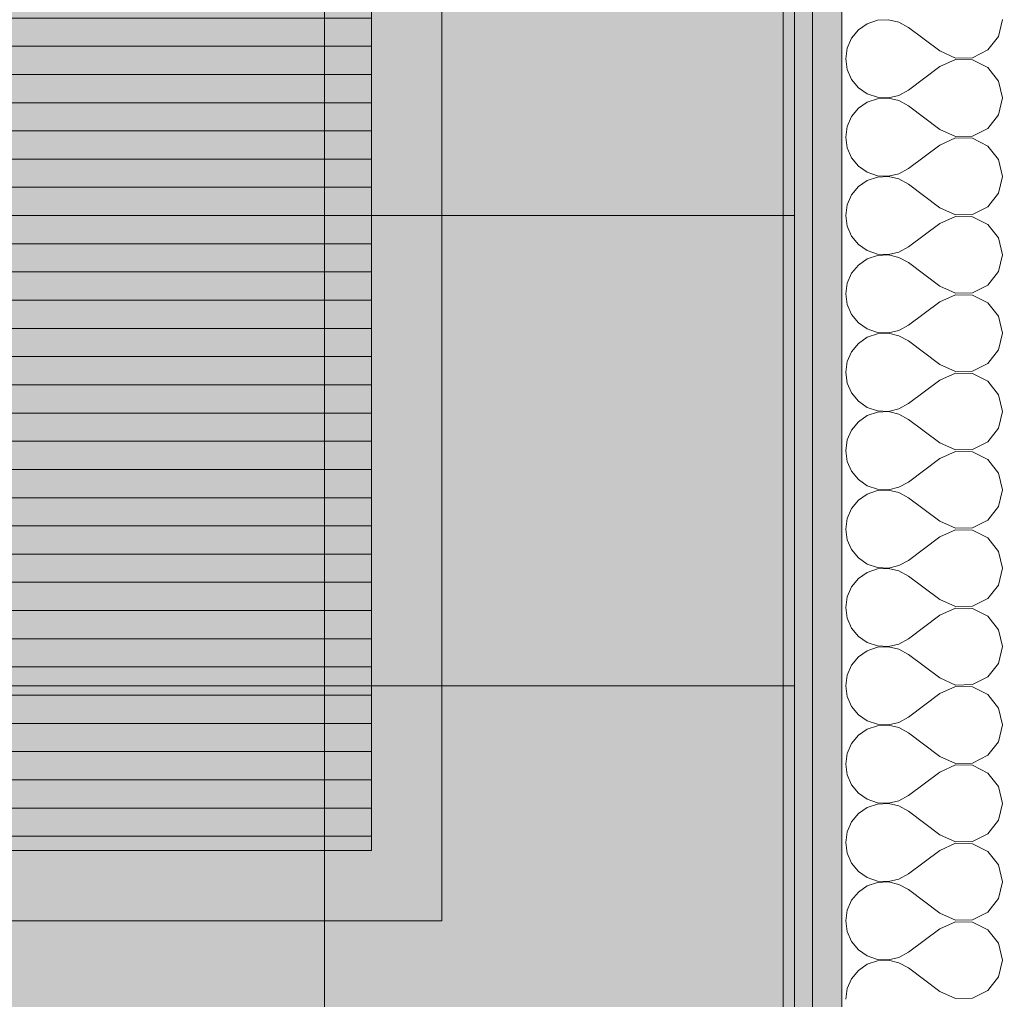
# Model space of a CAD drawing. Header units: millimetres. Extents: x -19885 to 4386, y -353 to 3827.
# Tile 32 of 59: x -9517 to -9098, y 867 to 1283. Entities that reach past the tile are written whole.
import ezdxf

# ---------------------------------------------------------------- set-up
doc = ezdxf.new("R2010")
doc.units = ezdxf.units.MM
doc.header["$MEASUREMENT"] = 0
doc.linetypes.add('Wipeout_Contour', pattern=[1000, 0, -1000])
doc.layers.add('0_Nr_pióra__101', color=252, linetype='Continuous', lineweight=5)
doc.layers.add('ROZBUDOWA_NOWE_DZIAŁOWE_Nr_pióra__47', color=7, linetype='Continuous', lineweight=15)
for name, color, linetype, lineweight, true_color in [('0_Nr_pióra__181', 7, 'Continuous', 0, 0xe8e8e8), ('PRZBUDOWA_W_KAN_OPIS_Nr_pióra__20', 7, 'Continuous', 13, 0xb00000), ('ROZBUDOWA_NOWE_DZIAŁOWE_Nr_pióra__24', 7, 'Continuous', 15, 0x029e21), ('ROZBUDOWA_NOWE_DZIAŁOWE_Nr_pióra__4', 7, 'Continuous', 13, 0x029e21), ('ROZBUDOWA_NOWE_DZIAŁOWE_Nr_pióra__67', 7, 'Continuous', 13, 0x6a6a6a)]:
    doc.layers.add(name, color=color, linetype=linetype, lineweight=lineweight, true_color=true_color)
doc.layers.add('PRZBUDOWA_W_KAN_OPIS', color=7, linetype='Continuous')
doc.styles.add('GENERATED_STYLE_2', font='txt')
doc.dimstyles.new('GENERATED_STYLE__1', dxfattribs={"dimtxt": 40, "dimasz": 28.5, "dimexe": 0.18, "dimexo": 0, "dimgap": 0.09, "dimtad": 1, "dimdec": 0, "dimlfac": 0.1, "dimzin": 0, "dimdsep": 46, "dimtxsty": 'GENERATED_STYLE_2', "dimblk": 'ARROWHEAD_6', "dimblk1": 'ARROWHEAD_6', "dimblk2": 'ARROWHEAD_6', "dimcen": 0.09, "dimclrd": 256, "dimclre": 256, "dimclrt": 256, "dimadec": 1, "dimazin": 0, "dimtfac": 1, "dimtdec": 4, "dimtmove": 0, "dimatfit": 3, "dimfxl": 0, "dimtolj": 1, "dimtzin": 0, "dimarcsym": 0})
doc.dimstyles.new('GENERATED_STYLE__2', dxfattribs={"dimtxt": 40, "dimasz": 28.5, "dimexe": 0.18, "dimexo": 0, "dimgap": 0.09, "dimtad": 1, "dimtih": 1, "dimtoh": 1, "dimdec": 0, "dimlfac": 0.1, "dimzin": 0, "dimdsep": 46, "dimtxsty": 'GENERATED_STYLE_2', "dimblk": 'ARROWHEAD_6', "dimblk1": 'ARROWHEAD_6', "dimblk2": 'ARROWHEAD_6', "dimcen": 0.09, "dimclrd": 256, "dimclre": 256, "dimclrt": 256, "dimadec": 1, "dimazin": 0, "dimtfac": 1, "dimtdec": 4, "dimtmove": 0, "dimatfit": 3, "dimfxl": 0, "dimtolj": 1, "dimtzin": 0, "dimarcsym": 0})
pattern_1 = [(0, (0, 0), (0, 15), [0, -15])]

# ---------------------------------------------------------------- blocks, each defined once
blk = doc.blocks.new('*X8')
at = {"layer": 'ROZBUDOWA_NOWE_DZIAŁOWE_Nr_pióra__4', "linetype": 'Continuous'}
for p, q in [((-9151.93, 1283.04), (-9156.29, 1281.57)), ((-9147.34, 1283.27), (-9151.93, 1283.04)), ((-9142.86, 1282.23), (-9147.34, 1283.27)), ((-9138.83, 1280), (-9142.86, 1282.23)), ((-9100.44, 1276.19), (-9098.83, 1283.33)), ((-9160.08, 1278.97), (-9163.01, 1275.43)), ((-9156.29, 1281.57), (-9160.08, 1278.97)), ((-9125.5, 1270), (-9138.83, 1280)), ((-9163.01, 1275.43), (-9164.87, 1271.22)), ((-9104.95, 1270.43), (-9100.44, 1276.19)), ((-9164.87, 1271.22), (-9165.5, 1266.67)), ((-9125.5, 1270), (-9118.82, 1267)), ((-9111.5, 1267.15), (-9104.95, 1270.43)), ((-9165.5, 1266.67), (-9164.87, 1262.11)), ((-9118.82, 1266.33), (-9125.5, 1263.33)), ((-9118.82, 1267), (-9111.5, 1267.15)), ((-9111.5, 1266.18), (-9118.82, 1266.33)), ((-9104.95, 1262.91), (-9111.5, 1266.18)), ((-9164.87, 1262.11), (-9163.01, 1257.9)), ((-9125.5, 1263.33), (-9138.83, 1253.33)), ((-9100.44, 1257.14), (-9104.95, 1262.91)), ((-9163.01, 1257.9), (-9160.08, 1254.36)), ((-9098.83, 1250), (-9100.44, 1257.14)), ((-9160.08, 1254.36), (-9156.29, 1251.76)), ((-9142.86, 1251.11), (-9138.83, 1253.33)), ((-9156.29, 1251.76), (-9151.93, 1250.29)), ((-9151.93, 1249.71), (-9156.29, 1248.24)), ((-9151.93, 1250.29), (-9147.34, 1250.07)), ((-9147.34, 1249.93), (-9151.93, 1249.71)), ((-9147.34, 1250.07), (-9142.86, 1251.11)), ((-9142.86, 1248.89), (-9147.34, 1249.93)), ((-9138.83, 1246.67), (-9142.86, 1248.89)), ((-9100.44, 1242.86), (-9098.83, 1250)), ((-9160.08, 1245.64), (-9163.01, 1242.1)), ((-9156.29, 1248.24), (-9160.08, 1245.64)), ((-9125.5, 1236.67), (-9138.83, 1246.67)), ((-9163.01, 1242.1), (-9164.87, 1237.89)), ((-9104.95, 1237.09), (-9100.44, 1242.86)), ((-9164.87, 1237.89), (-9165.5, 1233.33)), ((-9125.5, 1236.67), (-9118.82, 1233.67)), ((-9111.5, 1233.82), (-9104.95, 1237.09)), ((-9165.5, 1233.33), (-9164.87, 1228.78)), ((-9118.82, 1233), (-9125.5, 1230)), ((-9118.82, 1233.67), (-9111.5, 1233.82)), ((-9111.5, 1232.85), (-9118.82, 1233)), ((-9104.95, 1229.57), (-9111.5, 1232.85)), ((-9164.87, 1228.78), (-9163.01, 1224.57)), ((-9125.5, 1230), (-9138.83, 1220)), ((-9100.44, 1223.81), (-9104.95, 1229.57)), ((-9163.01, 1224.57), (-9160.08, 1221.03)), ((-9098.83, 1216.67), (-9100.44, 1223.81)), ((-9160.08, 1221.03), (-9156.29, 1218.43)), ((-9142.86, 1217.77), (-9138.83, 1220)), ((-9156.29, 1218.43), (-9151.93, 1216.96)), ((-9151.93, 1216.38), (-9156.29, 1214.91)), ((-9151.93, 1216.96), (-9147.34, 1216.73)), ((-9147.34, 1216.6), (-9151.93, 1216.38)), ((-9147.34, 1216.73), (-9142.86, 1217.77)), ((-9142.86, 1215.56), (-9147.34, 1216.6)), ((-9138.83, 1213.33), (-9142.86, 1215.56)), ((-9100.44, 1209.52), (-9098.83, 1216.67)), ((-9160.08, 1212.3), (-9163.01, 1208.76)), ((-9156.29, 1214.91), (-9160.08, 1212.3)), ((-9125.5, 1203.33), (-9138.83, 1213.33)), ((-9163.01, 1208.76), (-9164.87, 1204.55)), ((-9104.95, 1203.76), (-9100.44, 1209.52)), ((-9164.87, 1204.55), (-9165.5, 1200)), ((-9125.5, 1203.33), (-9118.82, 1200.33)), ((-9111.5, 1200.49), (-9104.95, 1203.76)), ((-9165.5, 1200), (-9164.87, 1195.45)), ((-9118.82, 1199.67), (-9125.5, 1196.67)), ((-9118.82, 1200.33), (-9111.5, 1200.49)), ((-9111.5, 1199.51), (-9118.82, 1199.67)), ((-9104.95, 1196.24), (-9111.5, 1199.51)), ((-9164.87, 1195.45), (-9163.01, 1191.24)), ((-9125.5, 1196.67), (-9138.83, 1186.67)), ((-9100.44, 1190.48), (-9104.95, 1196.24)), ((-9163.01, 1191.24), (-9160.08, 1187.7)), ((-9098.83, 1183.33), (-9100.44, 1190.48)), ((-9160.08, 1187.7), (-9156.29, 1185.09)), ((-9142.86, 1184.44), (-9138.83, 1186.67)), ((-9156.29, 1181.57), (-9160.08, 1178.97)), ((-9156.29, 1185.09), (-9151.93, 1183.62)), ((-9151.93, 1183.04), (-9156.29, 1181.57)), ((-9151.93, 1183.62), (-9147.34, 1183.4)), ((-9147.34, 1183.27), (-9151.93, 1183.04)), ((-9147.34, 1183.4), (-9142.86, 1184.44)), ((-9142.86, 1182.23), (-9147.34, 1183.27)), ((-9138.83, 1180), (-9142.86, 1182.23)), ((-9100.44, 1176.19), (-9098.83, 1183.33)), ((-9160.08, 1178.97), (-9163.01, 1175.43)), ((-9125.5, 1170), (-9138.83, 1180)), ((-9163.01, 1175.43), (-9164.87, 1171.22)), ((-9104.95, 1170.43), (-9100.44, 1176.19)), ((-9164.87, 1171.22), (-9165.5, 1166.67)), ((-9125.5, 1170), (-9118.82, 1167)), ((-9111.5, 1167.15), (-9104.95, 1170.43)), ((-9165.5, 1166.67), (-9164.87, 1162.11)), ((-9118.82, 1166.33), (-9125.5, 1163.33)), ((-9118.82, 1167), (-9111.5, 1167.15)), ((-9111.5, 1166.18), (-9118.82, 1166.33)), ((-9104.95, 1162.91), (-9111.5, 1166.18)), ((-9164.87, 1162.11), (-9163.01, 1157.9)), ((-9125.5, 1163.33), (-9138.83, 1153.33)), ((-9100.44, 1157.14), (-9104.95, 1162.91)), ((-9163.01, 1157.9), (-9160.08, 1154.36)), ((-9098.83, 1150), (-9100.44, 1157.14)), ((-9160.08, 1154.36), (-9156.29, 1151.76)), ((-9142.86, 1151.11), (-9138.83, 1153.33)), ((-9156.29, 1148.24), (-9160.08, 1145.64)), ((-9156.29, 1151.76), (-9151.93, 1150.29)), ((-9151.93, 1149.71), (-9156.29, 1148.24)), ((-9151.93, 1150.29), (-9147.34, 1150.07)), ((-9147.34, 1149.93), (-9151.93, 1149.71)), ((-9147.34, 1150.07), (-9142.86, 1151.11)), ((-9142.86, 1148.89), (-9147.34, 1149.93)), ((-9138.83, 1146.67), (-9142.86, 1148.89)), ((-9100.44, 1142.86), (-9098.83, 1150)), ((-9160.08, 1145.64), (-9163.01, 1142.1)), ((-9125.5, 1136.67), (-9138.83, 1146.67)), ((-9163.01, 1142.1), (-9164.87, 1137.89)), ((-9104.95, 1137.09), (-9100.44, 1142.86)), ((-9164.87, 1137.89), (-9165.5, 1133.33)), ((-9125.5, 1136.67), (-9118.82, 1133.67)), ((-9111.5, 1133.82), (-9104.95, 1137.09)), ((-9165.5, 1133.33), (-9164.87, 1128.78)), ((-9118.82, 1133), (-9125.5, 1130)), ((-9118.82, 1133.67), (-9111.5, 1133.82)), ((-9111.5, 1132.85), (-9118.82, 1133)), ((-9104.95, 1129.57), (-9111.5, 1132.85)), ((-9164.87, 1128.78), (-9163.01, 1124.57)), ((-9125.5, 1130), (-9138.83, 1120)), ((-9100.44, 1123.81), (-9104.95, 1129.57)), ((-9163.01, 1124.57), (-9160.08, 1121.03)), ((-9098.83, 1116.67), (-9100.44, 1123.81)), ((-9160.08, 1121.03), (-9156.29, 1118.43)), ((-9142.86, 1117.77), (-9138.83, 1120)), ((-9156.29, 1114.91), (-9160.08, 1112.3)), ((-9156.29, 1118.43), (-9151.93, 1116.96)), ((-9151.93, 1116.38), (-9156.29, 1114.91)), ((-9151.93, 1116.96), (-9147.34, 1116.73)), ((-9147.34, 1116.6), (-9151.93, 1116.38)), ((-9147.34, 1116.73), (-9142.86, 1117.77)), ((-9142.86, 1115.56), (-9147.34, 1116.6)), ((-9138.83, 1113.33), (-9142.86, 1115.56)), ((-9100.44, 1109.52), (-9098.83, 1116.67)), ((-9160.08, 1112.3), (-9163.01, 1108.76)), ((-9125.5, 1103.33), (-9138.83, 1113.33)), ((-9163.01, 1108.76), (-9164.87, 1104.55)), ((-9104.95, 1103.76), (-9100.44, 1109.52)), ((-9164.87, 1104.55), (-9165.5, 1100)), ((-9125.5, 1103.33), (-9118.82, 1100.33)), ((-9111.5, 1100.49), (-9104.95, 1103.76)), ((-9165.5, 1100), (-9164.87, 1095.45)), ((-9118.82, 1099.67), (-9125.5, 1096.67)), ((-9118.82, 1100.33), (-9111.5, 1100.49)), ((-9111.5, 1099.51), (-9118.82, 1099.67)), ((-9104.95, 1096.24), (-9111.5, 1099.51)), ((-9164.87, 1095.45), (-9163.01, 1091.24)), ((-9125.5, 1096.67), (-9138.83, 1086.67)), ((-9100.44, 1090.48), (-9104.95, 1096.24)), ((-9163.01, 1091.24), (-9160.08, 1087.7)), ((-9098.83, 1083.33), (-9100.44, 1090.48)), ((-9160.08, 1087.7), (-9156.29, 1085.09)), ((-9142.86, 1084.44), (-9138.83, 1086.67)), ((-9156.29, 1081.57), (-9160.08, 1078.97)), ((-9156.29, 1085.09), (-9151.93, 1083.62)), ((-9151.93, 1083.04), (-9156.29, 1081.57)), ((-9151.93, 1083.62), (-9147.34, 1083.4)), ((-9147.34, 1083.27), (-9151.93, 1083.04)), ((-9147.34, 1083.4), (-9142.86, 1084.44)), ((-9142.86, 1082.23), (-9147.34, 1083.27)), ((-9138.83, 1080), (-9142.86, 1082.23)), ((-9100.44, 1076.19), (-9098.83, 1083.33)), ((-9160.08, 1078.97), (-9163.01, 1075.43)), ((-9125.5, 1070), (-9138.83, 1080)), ((-9163.01, 1075.43), (-9164.87, 1071.22)), ((-9104.95, 1070.43), (-9100.44, 1076.19)), ((-9164.87, 1071.22), (-9165.5, 1066.67)), ((-9125.5, 1070), (-9118.82, 1067)), ((-9111.5, 1067.15), (-9104.95, 1070.43)), ((-9165.5, 1066.67), (-9164.87, 1062.11)), ((-9118.82, 1066.33), (-9125.5, 1063.33)), ((-9118.82, 1067), (-9111.5, 1067.15)), ((-9111.5, 1066.18), (-9118.82, 1066.33)), ((-9104.95, 1062.91), (-9111.5, 1066.18)), ((-9164.87, 1062.11), (-9163.01, 1057.9)), ((-9125.5, 1063.33), (-9138.83, 1053.33)), ((-9100.44, 1057.14), (-9104.95, 1062.91)), ((-9163.01, 1057.9), (-9160.08, 1054.36)), ((-9098.83, 1050), (-9100.44, 1057.14)), ((-9160.08, 1054.36), (-9156.29, 1051.76)), ((-9156.29, 1051.76), (-9151.93, 1050.29)), ((-9142.86, 1051.11), (-9138.83, 1053.33)), ((-9156.29, 1048.24), (-9160.08, 1045.64)), ((-9151.93, 1049.71), (-9156.29, 1048.24)), ((-9151.93, 1050.29), (-9147.34, 1050.07)), ((-9147.34, 1049.93), (-9151.93, 1049.71)), ((-9147.34, 1050.07), (-9142.86, 1051.11)), ((-9142.86, 1048.89), (-9147.34, 1049.93)), ((-9138.83, 1046.67), (-9142.86, 1048.89)), ((-9100.44, 1042.86), (-9098.83, 1050)), ((-9160.08, 1045.64), (-9163.01, 1042.1)), ((-9125.5, 1036.67), (-9138.83, 1046.67)), ((-9163.01, 1042.1), (-9164.87, 1037.89)), ((-9104.95, 1037.09), (-9100.44, 1042.86)), ((-9164.87, 1037.89), (-9165.5, 1033.33)), ((-9125.5, 1036.67), (-9118.82, 1033.67)), ((-9111.5, 1033.82), (-9104.95, 1037.09)), ((-9165.5, 1033.33), (-9164.87, 1028.78)), ((-9118.82, 1033), (-9125.5, 1030)), ((-9118.82, 1033.67), (-9111.5, 1033.82)), ((-9111.5, 1032.85), (-9118.82, 1033)), ((-9104.95, 1029.57), (-9111.5, 1032.85)), ((-9164.87, 1028.78), (-9163.01, 1024.57)), ((-9125.5, 1030), (-9138.83, 1020)), ((-9100.44, 1023.81), (-9104.95, 1029.57)), ((-9163.01, 1024.57), (-9160.08, 1021.03)), ((-9098.83, 1016.67), (-9100.44, 1023.81)), ((-9160.08, 1021.03), (-9156.29, 1018.43)), ((-9156.29, 1018.43), (-9151.93, 1016.96)), ((-9142.86, 1017.77), (-9138.83, 1020)), ((-9156.29, 1014.91), (-9160.08, 1012.3)), ((-9151.93, 1016.38), (-9156.29, 1014.91)), ((-9151.93, 1016.96), (-9147.34, 1016.73)), ((-9147.34, 1016.6), (-9151.93, 1016.38)), ((-9147.34, 1016.73), (-9142.86, 1017.77)), ((-9142.86, 1015.56), (-9147.34, 1016.6)), ((-9138.83, 1013.33), (-9142.86, 1015.56)), ((-9100.44, 1009.52), (-9098.83, 1016.67)), ((-9160.08, 1012.3), (-9163.01, 1008.76)), ((-9125.5, 1003.33), (-9138.83, 1013.33)), ((-9163.01, 1008.76), (-9164.87, 1004.55)), ((-9104.95, 1003.76), (-9100.44, 1009.52)), ((-9164.87, 1004.55), (-9165.5, 1000)), ((-9125.5, 1003.33), (-9118.82, 1000.33)), ((-9111.5, 1000.49), (-9104.95, 1003.76)), ((-9165.5, 1000), (-9164.87, 995.45)), ((-9118.82, 999.67), (-9125.5, 996.67)), ((-9118.82, 1000.33), (-9111.5, 1000.49)), ((-9111.5, 999.51), (-9118.82, 999.67)), ((-9104.95, 996.24), (-9111.5, 999.51)), ((-9164.87, 995.45), (-9163.01, 991.24)), ((-9125.5, 996.67), (-9138.83, 986.67)), ((-9100.44, 990.48), (-9104.95, 996.24)), ((-9163.01, 991.24), (-9160.08, 987.7)), ((-9098.83, 983.33), (-9100.44, 990.48)), ((-9160.08, 987.7), (-9156.29, 985.09)), ((-9156.29, 985.09), (-9151.93, 983.62)), ((-9142.86, 984.44), (-9138.83, 986.67)), ((-9156.29, 981.57), (-9160.08, 978.97)), ((-9151.93, 983.04), (-9156.29, 981.57)), ((-9151.93, 983.62), (-9147.34, 983.4)), ((-9147.34, 983.27), (-9151.93, 983.04)), ((-9147.34, 983.4), (-9142.86, 984.44)), ((-9142.86, 982.23), (-9147.34, 983.27)), ((-9138.83, 980), (-9142.86, 982.23)), ((-9100.44, 976.19), (-9098.83, 983.33)), ((-9160.08, 978.97), (-9163.01, 975.43)), ((-9125.5, 970), (-9138.83, 980)), ((-9163.01, 975.43), (-9164.87, 971.22)), ((-9104.95, 970.43), (-9100.44, 976.19)), ((-9164.87, 971.22), (-9165.5, 966.67)), ((-9125.5, 970), (-9118.82, 967)), ((-9111.5, 967.15), (-9104.95, 970.43)), ((-9165.5, 966.67), (-9164.87, 962.11)), ((-9118.82, 966.33), (-9125.5, 963.33)), ((-9118.82, 967), (-9111.5, 967.15)), ((-9111.5, 966.18), (-9118.82, 966.33)), ((-9104.95, 962.91), (-9111.5, 966.18)), ((-9164.87, 962.11), (-9163.01, 957.9)), ((-9125.5, 963.33), (-9138.83, 953.33)), ((-9100.44, 957.14), (-9104.95, 962.91)), ((-9163.01, 957.9), (-9160.08, 954.36)), ((-9098.83, 950), (-9100.44, 957.14)), ((-9160.08, 954.36), (-9156.29, 951.76)), ((-9156.29, 951.76), (-9151.93, 950.29)), ((-9147.34, 950.07), (-9142.86, 951.11)), ((-9142.86, 951.11), (-9138.83, 953.33)), ((-9156.29, 948.24), (-9160.08, 945.64)), ((-9151.93, 949.71), (-9156.29, 948.24)), ((-9151.93, 950.29), (-9147.34, 950.07)), ((-9147.34, 949.93), (-9151.93, 949.71)), ((-9142.86, 948.89), (-9147.34, 949.93)), ((-9138.83, 946.67), (-9142.86, 948.89)), ((-9100.44, 942.86), (-9098.83, 950)), ((-9160.08, 945.64), (-9163.01, 942.1)), ((-9125.5, 936.67), (-9138.83, 946.67)), ((-9104.95, 937.09), (-9100.44, 942.86)), ((-9163.01, 942.1), (-9164.87, 937.89)), ((-9164.87, 937.89), (-9165.5, 933.33)), ((-9125.5, 936.67), (-9118.82, 933.67)), ((-9111.5, 933.82), (-9104.95, 937.09)), ((-9165.5, 933.33), (-9164.87, 928.78)), ((-9118.82, 933), (-9125.5, 930)), ((-9118.82, 933.67), (-9111.5, 933.82)), ((-9111.5, 932.85), (-9118.82, 933)), ((-9104.95, 929.57), (-9111.5, 932.85)), ((-9164.87, 928.78), (-9163.01, 924.57)), ((-9125.5, 930), (-9138.83, 920)), ((-9100.44, 923.81), (-9104.95, 929.57)), ((-9163.01, 924.57), (-9160.08, 921.03)), ((-9098.83, 916.67), (-9100.44, 923.81)), ((-9160.08, 921.03), (-9156.29, 918.43)), ((-9156.29, 918.43), (-9151.93, 916.96)), ((-9147.34, 916.73), (-9142.86, 917.77)), ((-9142.86, 917.77), (-9138.83, 920)), ((-9156.29, 914.91), (-9160.08, 912.3)), ((-9151.93, 916.38), (-9156.29, 914.91)), ((-9151.93, 916.96), (-9147.34, 916.73)), ((-9147.34, 916.6), (-9151.93, 916.38)), ((-9142.86, 915.56), (-9147.34, 916.6)), ((-9138.83, 913.33), (-9142.86, 915.56)), ((-9100.44, 909.52), (-9098.83, 916.67)), ((-9160.08, 912.3), (-9163.01, 908.76)), ((-9125.5, 903.33), (-9138.83, 913.33)), ((-9104.95, 903.76), (-9100.44, 909.52)), ((-9163.01, 908.76), (-9164.87, 904.55)), ((-9164.87, 904.55), (-9165.5, 900)), ((-9125.5, 903.33), (-9118.82, 900.33)), ((-9111.5, 900.49), (-9104.95, 903.76)), ((-9165.5, 900), (-9164.87, 895.45)), ((-9125.5, 896.67), (-9138.83, 886.67)), ((-9118.82, 899.67), (-9125.5, 896.67)), ((-9118.82, 900.33), (-9111.5, 900.49)), ((-9111.5, 899.51), (-9118.82, 899.67)), ((-9104.95, 896.24), (-9111.5, 899.51)), ((-9164.87, 895.45), (-9163.01, 891.24)), ((-9100.44, 890.48), (-9104.95, 896.24)), ((-9163.01, 891.24), (-9160.08, 887.7)), ((-9098.83, 883.33), (-9100.44, 890.48)), ((-9160.08, 887.7), (-9156.29, 885.09)), ((-9156.29, 885.09), (-9151.93, 883.62)), ((-9147.34, 883.4), (-9142.86, 884.44)), ((-9142.86, 884.44), (-9138.83, 886.67)), ((-9156.29, 881.57), (-9160.08, 878.97)), ((-9151.93, 883.04), (-9156.29, 881.57)), ((-9151.93, 883.62), (-9147.34, 883.4)), ((-9147.34, 883.27), (-9151.93, 883.04)), ((-9142.86, 882.23), (-9147.34, 883.27)), ((-9138.83, 880), (-9142.86, 882.23)), ((-9125.5, 870), (-9138.83, 880)), ((-9100.44, 876.19), (-9098.83, 883.33)), ((-9160.08, 878.97), (-9163.01, 875.43)), ((-9104.95, 870.43), (-9100.44, 876.19)), ((-9163.01, 875.43), (-9164.87, 871.22)), ((-9164.87, 871.22), (-9165.5, 866.67)), ((-9125.5, 870), (-9118.82, 867)), ((-9111.5, 867.15), (-9104.95, 870.43)), ((-9118.82, 867), (-9111.5, 867.15))]:
    blk.add_line(p, q, dxfattribs=at)
blk = doc.blocks.new('Wypełnienie_4', base_point=(0, 0))
at = {"layer": 'ROZBUDOWA_NOWE_DZIAŁOWE_Nr_pióra__4', "linetype": 'Continuous'}
blk.add_blockref('*X8', (0, 0), dxfattribs=at)
blk = doc.blocks.new('*D134')
at = {"layer": 'PRZBUDOWA_W_KAN_OPIS_Nr_pióra__20', "linetype": 'Continuous'}
for p, q in [((-8585.97, 1015), (-8555.97, 985)), ((-8542.85, 1000), (-8599.1, 1000)), ((-8570.97, 800), (-8570.97, 1000)), ((-8585.97, 815), (-8555.97, 785)), ((-8542.85, 800), (-8599.1, 800))]:
    blk.add_line(p, q, dxfattribs=at)
at = {"color": 254, "linetype": 'Wipeout_Contour', "lineweight": 0, "ltscale": 34583.92468}
blk.add_wipeout([(-8578.97, 874.4), (-8578.97, 925.6), (-8618.97, 925.6), (-8618.97, 874.4)], dxfattribs=at).dxf.layer = 'PRZBUDOWA_W_KAN_OPIS'
at = {"layer": 'PRZBUDOWA_W_KAN_OPIS_Nr_pióra__20', "insert": (-8578.97, 874.4), "char_height": 40, "attachment_point": 7, "rotation": 90, "style": 'GENERATED_STYLE_2'}
blk.add_mtext('\\A1;{\\fArial Narrow|b0|i0|c238|p34;20}', dxfattribs=at)
blk = doc.blocks.new('ARROWHEAD_6')
at = {"color": 0, "linetype": 'Continuous', "lineweight": 0}
for p, q in [((-0.5, -0.5), (0.5, 0.5)), ((0, 0), (-1, 0))]:
    blk.add_line(p, q, dxfattribs=at)
blk = doc.blocks.new('*D135')
at = {"layer": 'PRZBUDOWA_W_KAN_OPIS_Nr_pióra__20', "linetype": 'Continuous'}
for p, q in [((-8585.97, 1215), (-8555.97, 1185)), ((-8542.85, 1200), (-8599.1, 1200)), ((-8570.97, 1000), (-8570.97, 1200)), ((-8585.97, 1015), (-8555.97, 985)), ((-8542.85, 1000), (-8599.1, 1000))]:
    blk.add_line(p, q, dxfattribs=at)
at = {"color": 254, "linetype": 'Wipeout_Contour', "lineweight": 0, "ltscale": 34676.329695}
blk.add_wipeout([(-8578.97, 1074.4), (-8578.97, 1125.6), (-8618.97, 1125.6), (-8618.97, 1074.4)], dxfattribs=at).dxf.layer = 'PRZBUDOWA_W_KAN_OPIS'
at = {"layer": 'PRZBUDOWA_W_KAN_OPIS_Nr_pióra__20', "insert": (-8578.97, 1074.4), "char_height": 40, "attachment_point": 7, "rotation": 90, "style": 'GENERATED_STYLE_2'}
blk.add_mtext('\\A1;{\\fArial Narrow|b0|i0|c238|p34;20}', dxfattribs=at)
blk = doc.blocks.new('*D136')
at = {"layer": 'PRZBUDOWA_W_KAN_OPIS_Nr_pióra__20', "linetype": 'Continuous'}
for p, q in [((-8585.97, 1415), (-8555.97, 1385)), ((-8542.85, 1400), (-8599.1, 1400)), ((-8570.97, 1200), (-8570.97, 1400)), ((-8585.97, 1215), (-8555.97, 1185)), ((-8542.85, 1200), (-8599.1, 1200))]:
    blk.add_line(p, q, dxfattribs=at)
at = {"color": 254, "linetype": 'Wipeout_Contour', "lineweight": 0, "ltscale": 34786.891663}
blk.add_wipeout([(-8578.97, 1274.4), (-8578.97, 1325.6), (-8618.97, 1325.6), (-8618.97, 1274.4)], dxfattribs=at).dxf.layer = 'PRZBUDOWA_W_KAN_OPIS'
at = {"layer": 'PRZBUDOWA_W_KAN_OPIS_Nr_pióra__20', "insert": (-8578.97, 1274.4), "char_height": 40, "attachment_point": 7, "rotation": 90, "style": 'GENERATED_STYLE_2'}
blk.add_mtext('\\A1;{\\fArial Narrow|b0|i0|c238|p34;20}', dxfattribs=at)
blk = doc.blocks.new('*D145')
at = {"layer": 'PRZBUDOWA_W_KAN_OPIS_Nr_pióra__20', "linetype": 'Continuous'}
for p, q in [((-8485.97, 915), (-8455.97, 885)), ((-8442.85, 900), (-8499.1, 900)), ((-8470.97, 400), (-8470.97, 900)), ((-8485.97, 415), (-8455.97, 385)), ((-8442.85, 400), (-8499.1, 400)), ((-8470.97, 377.5), (-8470.97, 400))]:
    blk.add_line(p, q, dxfattribs=at)
at = {"color": 254, "linetype": 'Wipeout_Contour', "lineweight": 0, "ltscale": 34095.324223}
blk.add_wipeout([(-8478.97, 624.4), (-8478.97, 675.6), (-8518.97, 675.6), (-8518.97, 624.4)], dxfattribs=at).dxf.layer = 'PRZBUDOWA_W_KAN_OPIS'
at = {"layer": 'PRZBUDOWA_W_KAN_OPIS_Nr_pióra__20', "insert": (-8478.97, 624.4), "char_height": 40, "attachment_point": 7, "rotation": 90, "style": 'GENERATED_STYLE_2'}
blk.add_mtext('\\A1;{\\fArial Narrow|b0|i0|c238|p34;50}', dxfattribs=at)
blk = doc.blocks.new('*D146')
at = {"layer": 'PRZBUDOWA_W_KAN_OPIS_Nr_pióra__20', "linetype": 'Continuous'}
for p, q in [((-8485.97, 2415), (-8455.97, 2385)), ((-8442.85, 2400), (-8499.1, 2400)), ((-8470.97, 900), (-8470.97, 2400)), ((-8485.97, 915), (-8455.97, 885)), ((-8442.85, 900), (-8499.1, 900))]:
    blk.add_line(p, q, dxfattribs=at)
at = {"color": 254, "linetype": 'Wipeout_Contour', "lineweight": 0, "ltscale": 34630.965332}
blk.add_wipeout([(-8478.97, 1611.6), (-8478.97, 1688.4), (-8518.97, 1688.4), (-8518.97, 1611.6)], dxfattribs=at).dxf.layer = 'PRZBUDOWA_W_KAN_OPIS'
at = {"layer": 'PRZBUDOWA_W_KAN_OPIS_Nr_pióra__20', "insert": (-8478.97, 1611.6), "char_height": 40, "attachment_point": 7, "rotation": 90, "style": 'GENERATED_STYLE_2'}
blk.add_mtext('\\A1;{\\fArial Narrow|b0|i0|c238|p34;150}', dxfattribs=at)
blk = doc.blocks.new('*D148')
at = {"layer": 'PRZBUDOWA_W_KAN_OPIS_Nr_pióra__20', "linetype": 'Continuous'}
for p, q in [((-8370.97, 3100), (-8370.97, 3122.5)), ((-8355.97, 3085), (-8385.97, 3115)), ((-8342.85, 3100), (-8399.1, 3100)), ((-8370.97, 400), (-8370.97, 3100)), ((-8385.97, 415), (-8355.97, 385)), ((-8342.85, 400), (-8399.1, 400)), ((-8370.97, 377.5), (-8370.97, 400))]:
    blk.add_line(p, q, dxfattribs=at)
at = {"color": 254, "linetype": 'Wipeout_Contour', "lineweight": 0, "ltscale": 34317.735482}
blk.add_wipeout([(-8378.97, 1711.6), (-8378.97, 1788.4), (-8418.97, 1788.4), (-8418.97, 1711.6)], dxfattribs=at).dxf.layer = 'PRZBUDOWA_W_KAN_OPIS'
at = {"layer": 'PRZBUDOWA_W_KAN_OPIS_Nr_pióra__20', "insert": (-8378.97, 1711.6), "char_height": 40, "attachment_point": 7, "rotation": 90, "style": 'GENERATED_STYLE_2'}
blk.add_mtext('\\A1;{\\fArial Narrow|b0|i0|c238|p34;270}', dxfattribs=at)
blk = doc.blocks.new('*D161')
at = {"layer": 'PRZBUDOWA_W_KAN_OPIS_Nr_pióra__20', "linetype": 'Continuous'}
for p, q in [((-9837.29, 1371.88), (-9837.29, 1428.12)), ((-9337.29, 1371.88), (-9337.29, 1428.12)), ((-9822.29, 1415), (-9852.29, 1385)), ((-9322.29, 1415), (-9352.29, 1385)), ((-9859.79, 1400), (-9837.29, 1400)), ((-9837.29, 1400), (-9337.29, 1400))]:
    blk.add_line(p, q, dxfattribs=at)
at = {"color": 254, "linetype": 'Wipeout_Contour', "lineweight": 0, "ltscale": 38772.309971}
blk.add_wipeout([(-9612.89, 1408), (-9561.69, 1408), (-9561.69, 1448), (-9612.89, 1448)], dxfattribs=at).dxf.layer = 'PRZBUDOWA_W_KAN_OPIS'
at = {"layer": 'PRZBUDOWA_W_KAN_OPIS_Nr_pióra__20', "insert": (-9612.89, 1408), "char_height": 40, "attachment_point": 7, "style": 'GENERATED_STYLE_2'}
blk.add_mtext('\\A1;{\\fArial Narrow|b0|i0|c238|p34;50}', dxfattribs=at)
blk = doc.blocks.new('*D162')
at = {"layer": 'PRZBUDOWA_W_KAN_OPIS_Nr_pióra__20', "linetype": 'Continuous'}
for p, q in [((-9337.29, 1371.88), (-9337.29, 1428.12)), ((-9187.29, 1371.88), (-9187.29, 1428.12)), ((-9322.29, 1415), (-9352.29, 1385)), ((-9202.29, 1385), (-9172.29, 1415)), ((-9337.29, 1400), (-9187.29, 1400)), ((-9187.29, 1400), (-9164.79, 1400))]:
    blk.add_line(p, q, dxfattribs=at)
at = {"color": 254, "linetype": 'Wipeout_Contour', "lineweight": 0, "ltscale": 37486.987083}
blk.add_wipeout([(-9287.89, 1408), (-9236.69, 1408), (-9236.69, 1448), (-9287.89, 1448)], dxfattribs=at).dxf.layer = 'PRZBUDOWA_W_KAN_OPIS'
at = {"layer": 'PRZBUDOWA_W_KAN_OPIS_Nr_pióra__20', "insert": (-9287.89, 1408), "char_height": 40, "attachment_point": 7, "style": 'GENERATED_STYLE_2'}
blk.add_mtext('\\A1;{\\fArial Narrow|b0|i0|c238|p34;15}', dxfattribs=at)

msp = doc.modelspace()

# ---------------------------------------------------------------- hatches: boundary and pattern name
at = {"layer": '0_Nr_pióra__181', "linetype": 'Continuous', "lineweight": 0, "true_color": 0xf9f9f9}
h = msp.add_hatch(color=7, dxfattribs=at)
h.paths.add_polyline_path([(-9837.29, 2400), (-9337.29, 2400), (-9337.29, 900), (-9837.29, 900)])
h.paths.add_polyline_path([(-9367.29, 2370), (-9807.29, 2370), (-9807.29, 930), (-9367.29, 930)], flags=0)
at = {"layer": '0_Nr_pióra__181', "linetype": 'Continuous'}
h = msp.add_hatch(dxfattribs=at)
h.set_pattern_fill('Sklejka', color=256, style=0, pattern_type=2)
h.set_pattern_definition([(0, (0, 0), (0, 12), [])])
h.paths.add_polyline_path([(-9807.29, 2370), (-9367.29, 2370), (-9367.29, 930), (-9807.29, 930)])
at = {"layer": '0_Nr_pióra__181', "linetype": 'Continuous', "lineweight": 0, "true_color": 0xf9f9f9}
for points in [[(-9587.29, 1400), (-9387.29, 1400), (-9387.29, 1200), (-9587.29, 1200)], [(-9387.29, 1400), (-9187.29, 1400), (-9187.29, 1200), (-9387.29, 1200)], [(-9587.29, 1200), (-9387.29, 1200), (-9387.29, 1000), (-9587.29, 1000)], [(-9387.29, 1200), (-9187.29, 1200), (-9187.29, 1000), (-9387.29, 1000)], [(-9587.29, 1000), (-9387.29, 1000), (-9387.29, 800), (-9587.29, 800)], [(-9387.29, 1000), (-9187.29, 1000), (-9187.29, 800), (-9387.29, 800)]]:
    msp.add_hatch(color=7, dxfattribs=at).paths.add_polyline_path(points)
at = {"layer": 'ROZBUDOWA_NOWE_DZIAŁOWE_Nr_pióra__24', "linetype": 'Continuous'}
h = msp.add_hatch(dxfattribs=at)
h.set_pattern_fill('Gips', color=256, style=0, pattern_type=2)
h.set_pattern_definition(pattern_1)
h.paths.add_polyline_path([(-9192.17, 300), (-9179.67, 300), (-9179.67, 3100), (-9192.17, 3100)])
h = msp.add_hatch(dxfattribs=at)
h.set_pattern_fill('Gips', color=256, style=0, pattern_type=2)
h.set_pattern_definition(pattern_1)
h.paths.add_polyline_path([(-9179.67, 300), (-9167.17, 300), (-9167.17, 3100), (-9179.67, 3100)])

# ---------------------------------------------------------------- linework, layer by layer
at = {"layer": '0_Nr_pióra__101', "linetype": 'Continuous', "flags": 128}
for points in [[(-9837.29, 2400), (-9337.29, 2400), (-9337.29, 900), (-9837.29, 900)], [(-9367.29, 2370), (-9807.29, 2370), (-9807.29, 930), (-9367.29, 930)], [(-9807.29, 2370), (-9367.29, 2370), (-9367.29, 930), (-9807.29, 930)], [(-9587.29, 1400), (-9387.29, 1400), (-9387.29, 1200), (-9587.29, 1200)], [(-9387.29, 1400), (-9187.29, 1400), (-9187.29, 1200), (-9387.29, 1200)], [(-9587.29, 1200), (-9387.29, 1200), (-9387.29, 1000), (-9587.29, 1000)], [(-9387.29, 1200), (-9187.29, 1200), (-9187.29, 1000), (-9387.29, 1000)], [(-9587.29, 1000), (-9387.29, 1000), (-9387.29, 800), (-9587.29, 800)], [(-9387.29, 1000), (-9187.29, 1000), (-9187.29, 800), (-9387.29, 800)]]:
    msp.add_lwpolyline(points, close=True, dxfattribs=at)
at = {"layer": 'ROZBUDOWA_NOWE_DZIAŁOWE_Nr_pióra__47', "linetype": 'Continuous'}
msp.add_line((-9192.17, 3100), (-9192.17, 300), dxfattribs=at)
at = {"layer": 'ROZBUDOWA_NOWE_DZIAŁOWE_Nr_pióra__67', "linetype": 'Continuous'}
for p, q in [((-9179.67, 3100), (-9179.67, 300)), ((-9167.17, 3100), (-9167.17, 300))]:
    msp.add_line(p, q, dxfattribs=at)

# ---------------------------------------------------------------- block references
at = {"layer": 'ROZBUDOWA_NOWE_DZIAŁOWE_Nr_pióra__4', "linetype": 'Continuous'}
msp.add_blockref('Wypełnienie_4', (0, 0), dxfattribs=at)

# ---------------------------------------------------------------- next in the draw order: dimensions: what is measured, and where the dimension line sits
at = {"layer": 'PRZBUDOWA_W_KAN_OPIS', "color": 14, "linetype": 'Continuous', "lineweight": 13, "true_color": 0xb00000}
dim = msp.add_linear_dim(base=(-8570.97, 1000), p1=(-9275.23, 800), p2=(-9254, 1000), angle=90, dimstyle='GENERATED_STYLE__1', dxfattribs=at)
dim.commit()
dim.dimension.update_dxf_attribs({"geometry": '*D134', "text_midpoint": (-8598.97, 904.75), "dimtype": 160, "text_rotation": 90})

# ---------------------------------------------------------------- next in the draw order: dimensions: what is measured, and where the dimension line sits
for base, p1, p2, picture, middle in [((-8570.97, 1200), (-9254, 1000), (-9241.51, 1200), '*D135', (-8598.97, 1104.75)), ((-8470.97, 900), (-11407.29, 400), (-9337.29, 900), '*D145', (-8498.97, 654.75))]:
    dim = msp.add_linear_dim(base=base, p1=p1, p2=p2, angle=90, dimstyle='GENERATED_STYLE__1', dxfattribs=at)
    dim.commit()
    dim.dimension.update_dxf_attribs({"geometry": picture, "text_midpoint": middle, "dimtype": 160, "text_rotation": 90})

# ---------------------------------------------------------------- next in the draw order: dimensions: what is measured, and where the dimension line sits
dim = msp.add_linear_dim(base=(-8570.97, 1400), p1=(-9241.51, 1200), p2=(-9230.27, 1400), angle=90, dimstyle='GENERATED_STYLE__1', dxfattribs=at)
dim.commit()
dim.dimension.update_dxf_attribs({"geometry": '*D136', "text_midpoint": (-8598.97, 1304.75), "dimtype": 160, "text_rotation": 90})

# ---------------------------------------------------------------- next in the draw order: dimensions: what is measured, and where the dimension line sits
dim = msp.add_linear_dim(base=(-8470.97, 2400), p1=(-9337.29, 900), p2=(-9337.29, 2400), angle=90, dimstyle='GENERATED_STYLE__1', dxfattribs=at)
dim.commit()
dim.dimension.update_dxf_attribs({"geometry": '*D146', "text_midpoint": (-8498.97, 1657.13), "dimtype": 160, "text_rotation": 90})

# ---------------------------------------------------------------- next in the draw order: dimensions: what is measured, and where the dimension line sits
dim = msp.add_linear_dim(base=(-8370.97, 3100), p1=(-11407.29, 400), p2=(-11407.29, 3100), angle=90, dimstyle='GENERATED_STYLE__1', dxfattribs=at)
dim.commit()
dim.dimension.update_dxf_attribs({"geometry": '*D148', "text_midpoint": (-8398.97, 1757.13), "dimtype": 160, "text_rotation": 90})

# ---------------------------------------------------------------- next in the draw order: dimensions: what is measured, and where the dimension line sits
dim = msp.add_linear_dim(base=(-9337.29, 1400), p1=(-9837.29, 900), p2=(-9337.29, 900), dimstyle='GENERATED_STYLE__2', dxfattribs=at)
dim.commit()
dim.dimension.update_dxf_attribs({"geometry": '*D161', "text_midpoint": (-9582.54, 1428), "dimtype": 160})

# ---------------------------------------------------------------- next in the draw order: dimensions: what is measured, and where the dimension line sits
dim = msp.add_linear_dim(base=(-9187.29, 1400), p1=(-9337.29, 900), p2=(-9187.29, 1400), dimstyle='GENERATED_STYLE__2', dxfattribs=at)
dim.commit()
dim.dimension.update_dxf_attribs({"geometry": '*D162', "text_midpoint": (-9257.54, 1428), "dimtype": 160})

doc.saveas('drawing.dxf')
